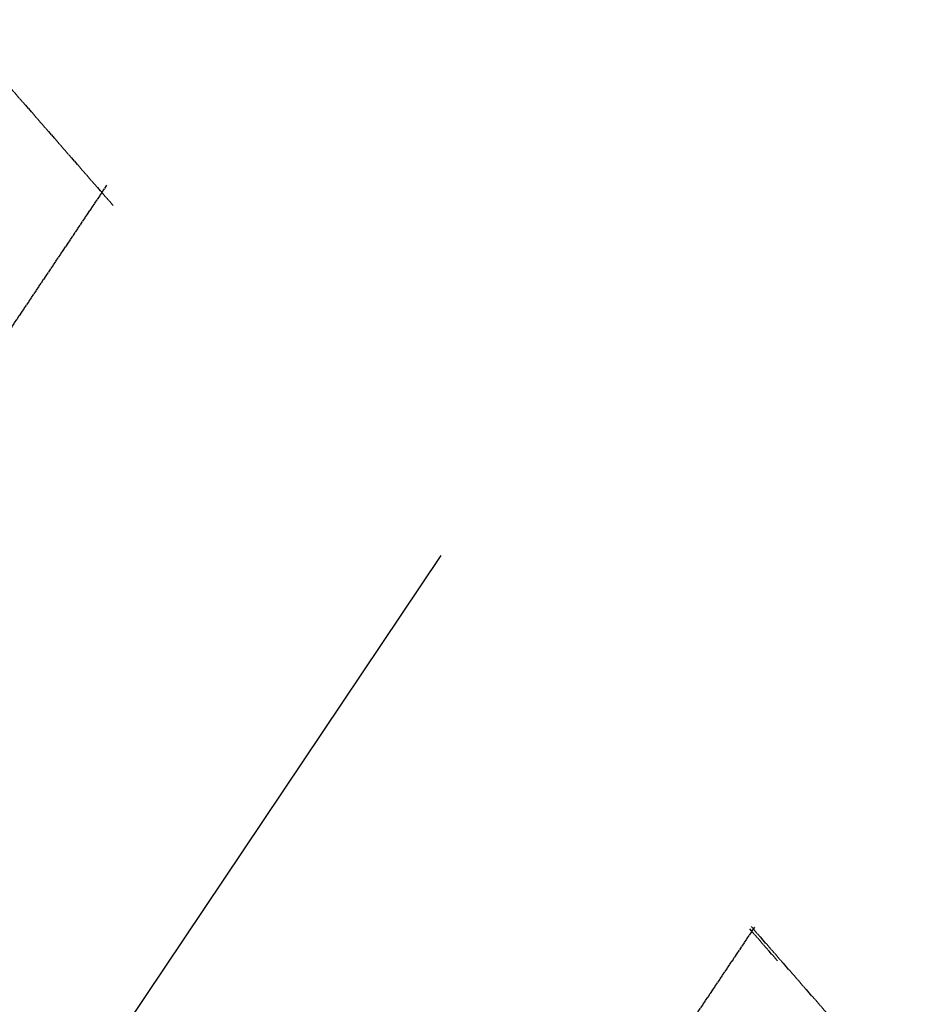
# Model space of a CAD drawing. Header units: inches. Extents: x 26090020 to 26091405, y 7484395 to 7485569.
# Tile 24 of 26: x 26090483 to 26090813, y 7485175 to 7485535. Entities that reach past the tile are written whole.
import ezdxf

# ---------------------------------------------------------------- set-up
doc = ezdxf.new("R2010")
doc.units = ezdxf.units.IN
doc.header["$MEASUREMENT"] = 0
doc.linetypes.add('brebarpr', pattern=[1.5625, 1.5, -0.0625])
doc.layers.add('BR_P_Gen_Text', color=7, linetype='Continuous')
doc.layers.add('BR_P_Rail_Reinforcing', color=30, linetype='brebarpr')

msp = doc.modelspace()

# ---------------------------------------------------------------- linework, layer by layer
at = {"layer": 'BR_P_Gen_Text'}
msp.add_line((26090636.88, 7485339.28), (26090201.72, 7484690.42), dxfattribs=at)
at = {"layer": 'BR_P_Rail_Reinforcing'}
msp.add_line((26090591.19, 7484963.78), (26090751.84, 7485203.34), dxfattribs=at)
for points in [[(26090457.58, 7485535.32), (26090516.99, 7485467.34)], [(26090514.62, 7485474.76), (26090380.71, 7485275.09), (26090374.88, 7485271.78), (26090359.28, 7485248.53)], [(26090760.14, 7485190.93), (26090749.92, 7485202.62)], [(26090812.7, 7485132.31), (26090750.5, 7485203.48)]]:
    msp.add_lwpolyline(points, dxfattribs=at)

doc.saveas('drawing.dxf')
